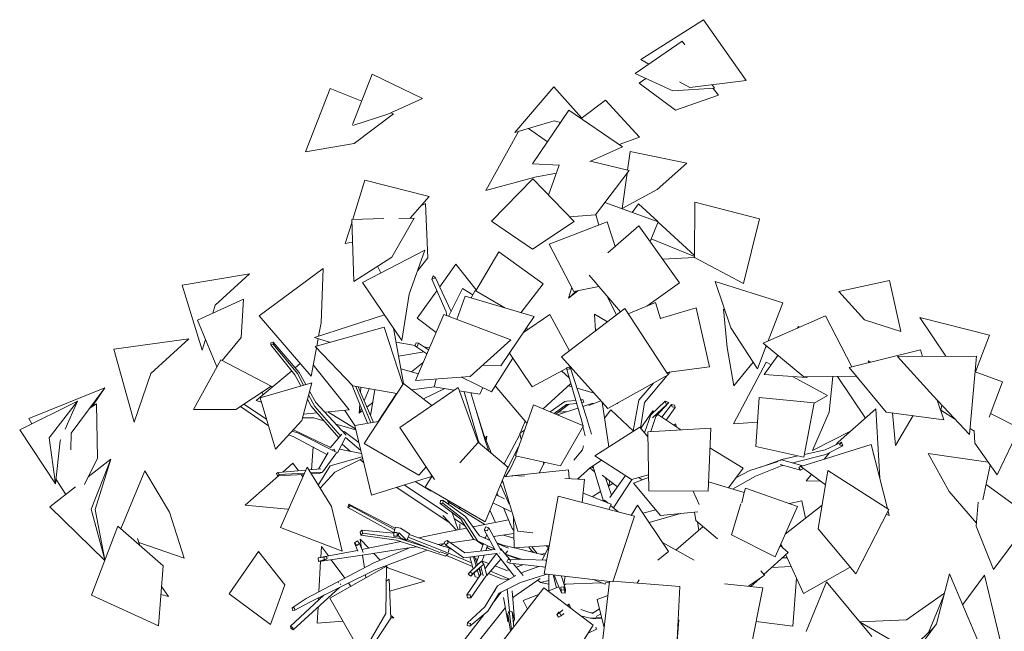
# Model space of a CAD drawing. Header units: millimetres. Extents: x -2624 to 101766, y -16 to 109490.
# Tile 113 of 153: x 71090 to 74920, y 74727 to 77108. Entities that reach past the tile are written whole.
import ezdxf

# ---------------------------------------------------------------- set-up
doc = ezdxf.new("R2010")
doc.units = ezdxf.units.MM
doc.header["$MEASUREMENT"] = 0
doc.layers.add('Nouveau_VRD _ Végétation.VRD', color=7, linetype='Continuous')

# ---------------------------------------------------------------- blocks, each defined once
blk = doc.blocks.new('Élément de coupe_1486')
at = {"layer": 'Nouveau_VRD _ Végétation.VRD', "color": 7, "linetype": 'Continuous', "lineweight": 15}
for p, q in [((73506.3, 76952.5), (73749.9, 77107.8)), ((73749.9, 77107.8), (73915.4, 76871)), ((73483.9, 76898), (73667, 77024.3)), ((73667, 77024.3), (73677.2, 77009.3)), ((73506.3, 76952.5), (73537.2, 76934.8)), ((72384.8, 76700), (72461.8, 76896)), ((72461.8, 76896), (72656.3, 76800.9)), ((73483.9, 76898), (73631, 76830.5)), ((73526.1, 76878.6), (73499.8, 76860.3)), ((73656.6, 76866.4), (73697.2, 76843.2)), ((73915.4, 76871), (73697.2, 76843.2)), ((72201.2, 76593.3), (72298.4, 76840.4)), ((72298.4, 76840.4), (72420.5, 76791)), ((73016.2, 76668.7), (73167.6, 76846.6)), ((73167.6, 76846.6), (73277.1, 76725)), ((73499.8, 76860.3), (73641.6, 76755.3)), ((73792.5, 76840.7), (73631, 76830.5)), ((73783.3, 76854.2), (73792.5, 76840.7)), ((73787.3, 76840.4), (73808.3, 76813.4)), ((72656.3, 76800.9), (72522.6, 76739.5)), ((73368.7, 76794), (73274.5, 76723.1)), ((73368.7, 76794), (73501.1, 76650.3)), ((73808.3, 76813.4), (73641.6, 76755.3)), ((73085.2, 76546.3), (73226.1, 76756.2)), ((73226.1, 76756.2), (73434.7, 76613.3)), ((72386, 76695.6), (72522.6, 76739.5)), ((72544.5, 76740.9), (72390.7, 76625.7)), ((72534.4, 76745), (72544.5, 76740.9)), ((73016.2, 76668.7), (73169.5, 76714.1)), ((73193.6, 76707.7), (73169.5, 76714.1)), ((73069.6, 76684.5), (73143.3, 76632.9)), ((72902.9, 76442.8), (73030, 76672.7)), ((73501.1, 76650.3), (73421.6, 76622.3)), ((72201.2, 76593.3), (72390.7, 76625.7)), ((73434.7, 76613.3), (73308.1, 76555.8)), ((73454.6, 76521.7), (73464.9, 76594.5)), ((73464.9, 76594.5), (73684.5, 76549.1)), ((73085.2, 76546.3), (73189.9, 76541.3)), ((73188.7, 76541.4), (73147.4, 76424.4)), ((73309.9, 76556.6), (73460.6, 76520.3)), ((73684.5, 76549.1), (73569.1, 76446.4)), ((72385.7, 76330.8), (72433, 76482.7)), ((72433, 76482.7), (72683, 76420)), ((72902.9, 76442.8), (73093.6, 76494.6)), ((73086, 76487.7), (72924.8, 76323.2)), ((73086, 76487.7), (73246.3, 76322.4)), ((73177.9, 76510.8), (73093.6, 76494.6)), ((73460.6, 76520.3), (73330.3, 76348.1)), ((73433.4, 76372.5), (73452.9, 76510.2)), ((73433.4, 76372.5), (73569.1, 76446.4)), ((72683, 76420), (72609.4, 76335.5)), ((72651, 76383.3), (72668, 76392.6)), ((72668, 76392.6), (72677.5, 76180.3)), ((73366.7, 76396.1), (73574.2, 76320.9)), ((73472.5, 76357.8), (73496.8, 76390.7)), ((73496.8, 76390.7), (73571.7, 76321.8)), ((73716.1, 76397.2), (73715.4, 76181.9)), ((73967.2, 76332.2), (73716.1, 76397.2)), ((72382.5, 76330.7), (72506.2, 76333.3)), ((72389.4, 76088.7), (72382.5, 76330.7)), ((72624.6, 76335.8), (72537.3, 76183.4)), ((72564.4, 76334.5), (72624.6, 76335.8)), ((73228.5, 76340.8), (73330.3, 76348.1)), ((73331.6, 76349.7), (73343, 76308.3)), ((73967.2, 76332.2), (73905.2, 76080.4)), ((72356.4, 76236.6), (72382.8, 76321.3)), ((72924.8, 76323.2), (73085.3, 76214.1)), ((73246.3, 76322.4), (73085.3, 76214.1)), ((73375.2, 76320.7), (73149.5, 76233.6)), ((73375.2, 76320.7), (73406, 76225.3)), ((73499, 76305.5), (73377.5, 76200.7)), ((73499, 76305.5), (73656, 76083.1)), ((73574.2, 76320.9), (73542, 76244.6)), ((73573.8, 76319.9), (73715.5, 76189.7)), ((73715.4, 76185.7), (73546.3, 76254.7)), ((72356.4, 76236.6), (72385, 76241.5)), ((73149.5, 76233.6), (73245.9, 76049.6)), ((72389.4, 76088.7), (72537.3, 76183.4)), ((72423.7, 76085.3), (72666.4, 76210.8)), ((72666.4, 76210.8), (72604.8, 76039)), ((72638.2, 76132.1), (72677.5, 76180.3)), ((72953.4, 76204.1), (72863.8, 76052.7)), ((72953.4, 76204.1), (73126.6, 76080.2)), ((73590.6, 76175.7), (73715.4, 76182.2)), ((73905.2, 76080.4), (73715.4, 76181.9)), ((72021, 75955.3), (72271, 76139.3)), ((72271, 76139.3), (72262.6, 75928)), ((72494.6, 76122), (72482.5, 76148.3)), ((72723.9, 76068.5), (72786.5, 76156.1)), ((72786.5, 76156.1), (72865.9, 76056.3)), ((71722.3, 76074.8), (71983.9, 76118.7)), ((71983.9, 76118.7), (71850.1, 75996)), ((72698.1, 76110.8), (72693.1, 76098.3)), ((72693.1, 76098.3), (72707.9, 76103.1)), ((72707.9, 76103.1), (72698.1, 76110.8)), ((72767.3, 75974.6), (72707.9, 76103.1)), ((73305.5, 76113), (73426.8, 75970.5)), ((71800.4, 75821.4), (71722.3, 76074.8)), ((72576.4, 75858.9), (72423.7, 76085.3)), ((72748.4, 75971.2), (72693.1, 76098.3)), ((72813, 76062), (72758, 75952.7)), ((72813, 76062), (72852.4, 76037.3)), ((73126.6, 76080.2), (73039.6, 75967.3)), ((73224.8, 76024.3), (73237.7, 76065.3)), ((73342.9, 76069.1), (73245.9, 76049.6)), ((73656, 76083.1), (73529.9, 75993)), ((73794.8, 76088.5), (74058.1, 76006.3)), ((73794.8, 76088.5), (73856.6, 75908.2)), ((74276.1, 76049.7), (74473.9, 76092.3)), ((74473.9, 76092.3), (74517.5, 75894.7)), ((72576.4, 75858.9), (72604.8, 76039)), ((72636.3, 75946), (72712.8, 76053)), ((72822.4, 76032.2), (72790.8, 75940.3)), ((72822.4, 76032.2), (73091.1, 75951.9)), ((72845.8, 76025.2), (72861.6, 76054)), ((72861.6, 76054), (72977.8, 75985.8)), ((73261.3, 76052.7), (73224.8, 76024.3)), ((73224.8, 76024.3), (73254.7, 76051.4)), ((73412.1, 75959.2), (73375.6, 76030.6)), ((74276.1, 76049.7), (74375.9, 75939.7)), ((71781.3, 75938.4), (71960.9, 76020.1)), ((71841.6, 75965.8), (71850.1, 75996)), ((71960.9, 76020.1), (71951.5, 75871.2)), ((73562.8, 76006.7), (73456.9, 75962.5)), ((73562.8, 76006.7), (73582.4, 75943.5)), ((73722, 75986.1), (73582, 75944.7)), ((73722, 75986.1), (73773.3, 75757.1)), ((74058.1, 76006.3), (74001.6, 75857.2)), ((72223.6, 75720.1), (72021, 75955.3)), ((72236.6, 75871), (72508.7, 75959.3)), ((72629.5, 75702.8), (72739.4, 75959.8)), ((72739.4, 75959.8), (73000.8, 75861.1)), ((72751.8, 75955.1), (72748.4, 75971.2)), ((72767.8, 75972.3), (72767.3, 75974.6)), ((73091.1, 75951.9), (72962.1, 75760.5)), ((73152.2, 75960), (73049.8, 75890.7)), ((73152.2, 75960), (73229.1, 75819.3)), ((73443.4, 75983.2), (73198, 75795.6)), ((73325.4, 75961), (73376.6, 75932.1)), ((73325.4, 75961), (73330.2, 75896.6)), ((73443.4, 75983.2), (73613, 75725)), ((73827.7, 75980.7), (73833, 75977)), ((73827.7, 75980.7), (73841.8, 75831.2)), ((73981.7, 75848.4), (74223.9, 75955.2)), ((74223.9, 75955.2), (74327, 75756.6)), ((74591, 75949), (74863, 75880.1)), ((74591, 75949), (74693.1, 75797.6)), ((71856.6, 75756), (71781.3, 75938.4)), ((72239.6, 75835.1), (72507.9, 75910.9)), ((72252.9, 75876.3), (72262.6, 75928)), ((72507.9, 75910.9), (72580.6, 75687.5)), ((72636.3, 75946), (72709.8, 75890.5)), ((73367.8, 75925.3), (73359.7, 75922)), ((73359.7, 75922), (73360.6, 75919.9)), ((73960.4, 75748.3), (73856.6, 75908.2)), ((74115, 75907.2), (74119.2, 75913.1)), ((74119.2, 75913.1), (74122.7, 75910.6)), ((74517.5, 75894.7), (74375.9, 75939.7)), ((71877.7, 75781.6), (71951.5, 75871.2)), ((72236.6, 75871), (72299.1, 75851.9)), ((72544, 75906.9), (72583.6, 75691.4)), ((73060.5, 75906.5), (73067.1, 75902.4)), ((74863, 75880.1), (74807.7, 75736.7)), ((71456.9, 75825.1), (71748.1, 75865.3)), ((71748.1, 75865.3), (71600.1, 75730.8)), ((71800.4, 75821.4), (71812.3, 75863.2)), ((72076.4, 75853.1), (72067, 75850.5)), ((72067, 75850.5), (72067, 75842)), ((72067, 75842), (72076.4, 75844.6)), ((72160.8, 75725.7), (72067, 75842)), ((72076.4, 75844.6), (72076.4, 75853.1)), ((72176.8, 75734.5), (72076.4, 75853.1)), ((72170.4, 75730.1), (72076.4, 75844.6)), ((72239.6, 75835.1), (72385.7, 75682)), ((72245.5, 75836.7), (72251.1, 75866.6)), ((72554, 75852.3), (72628, 75840)), ((72632.5, 75850.6), (72627.2, 75838.3)), ((72627.2, 75838.3), (72636.7, 75836.2)), ((72674.1, 75807.1), (72627.2, 75838.3)), ((72642, 75848.5), (72632.5, 75850.6)), ((72636.7, 75836.2), (72642, 75848.5)), ((72680.8, 75822.7), (72642, 75848.5)), ((72663.5, 75834.1), (72684.2, 75830.7)), ((73000.8, 75861.1), (72841.8, 75719.5)), ((73994.3, 75838), (73960.4, 75748.3)), ((73981.7, 75848.4), (74140.2, 75717.4)), ((73995.8, 75836.8), (73992.3, 75832.7)), ((74002.3, 75859.1), (74003.7, 75858.1)), ((71535.1, 75541.8), (71456.9, 75825.1)), ((72223.6, 75720.1), (72244.3, 75830.2)), ((72663.2, 75814.4), (72563.9, 75798.5)), ((72995, 75809.3), (73084.1, 75678.7)), ((73198, 75795.6), (73377.4, 75595)), ((73867.7, 75683.2), (73841.8, 75831.2)), ((73985.8, 75726.8), (74039, 75801.1)), ((74315.9, 75753.8), (74593.9, 75822.6)), ((74504.7, 75796.3), (74811.6, 75798.4)), ((74504.7, 75796.3), (74643.4, 75643.3)), ((74593.9, 75822.6), (74602.4, 75797)), ((74811.6, 75798.4), (74784.6, 75492.7)), ((71765.8, 75590.5), (71872.9, 75784.2)), ((71856.6, 75756), (71858.6, 75758.4)), ((71872.9, 75784.2), (72068.6, 75681.1)), ((72161.4, 75752.7), (72181.2, 75769.3)), ((72232, 75765), (72371.1, 75588.7)), ((72613.7, 75737.2), (72659.7, 75773.5)), ((72890.1, 75762.5), (72962.1, 75760.5)), ((73008.4, 75789.7), (72925.3, 75659)), ((73231.3, 75755.7), (73218.9, 75753.4)), ((73231.1, 75758.5), (73223, 75754.1)), ((73230.4, 75749), (73231.3, 75755.7)), ((73294.8, 75558.9), (73231.3, 75755.7)), ((73773.3, 75757.1), (73606.6, 75734.7)), ((73866.8, 75534.4), (73993.4, 75775.2)), ((73943.6, 75774.2), (73867.7, 75683.2)), ((73993.4, 75775.2), (74012.9, 75764.5)), ((74389.9, 75779.9), (74401.3, 75775)), ((74389.9, 75779.9), (74394, 75773.2)), ((71535.1, 75541.8), (71600.1, 75730.8)), ((72010.2, 75625.4), (72148.1, 75741.5)), ((72183.3, 75682.2), (72160.8, 75725.7)), ((72194.1, 75685.3), (72170.4, 75730.1)), ((72202.9, 75687.9), (72176.8, 75734.5)), ((72258.4, 75732), (72260.8, 75728.5)), ((72573, 75749.2), (72640.8, 75729.3)), ((72629.5, 75702.8), (72841.8, 75719.5)), ((72808.7, 75716.9), (72925.3, 75659)), ((73218.7, 75751.8), (73084.1, 75678.7)), ((73227.6, 75713.3), (73197.8, 75740.5)), ((73218.9, 75753.4), (73218, 75746.6)), ((73218, 75746.6), (73230.4, 75749)), ((73276.3, 75545.4), (73218, 75746.6)), ((73613, 75725), (73377.4, 75595)), ((73520.6, 75617.8), (73609.1, 75722.8)), ((73612.1, 75726.3), (73620.7, 75736.6)), ((73612.3, 75734.8), (73616.9, 75735.2)), ((73616.9, 75735.2), (73616.9, 75736.1)), ((73985.8, 75726.8), (74150.4, 75715.5)), ((74095.5, 75719.3), (74232, 75644.5)), ((74343.9, 75720.3), (74140.2, 75717.4)), ((74155.4, 75717.6), (74150.4, 75715.5)), ((74253.1, 75719), (74238.8, 75580.4)), ((74270.8, 75719.2), (74379.6, 75557.1)), ((74315.9, 75753.8), (74460.5, 75580.6)), ((74912.9, 75698.4), (74806.2, 75737.3)), ((72068.6, 75681.1), (71930.7, 75590.7)), ((72025.5, 75636.2), (72226, 75694.6)), ((72063.9, 75678.1), (72075.9, 75680.7)), ((72226, 75694.6), (72188, 75547.4)), ((72443.6, 75536.7), (72383.6, 75684.2)), ((72557.5, 75652.2), (72385.7, 75682)), ((72455.9, 75538.7), (72397.5, 75680)), ((72466.7, 75540.4), (72406.9, 75678.3)), ((72583.3, 75691.6), (72430.4, 75458.1)), ((72583.3, 75691.6), (72693.1, 75606.3)), ((72702.9, 75678.5), (72615.1, 75666.9)), ((72710.5, 75709.2), (72702.8, 75678.1)), ((72702.8, 75678.1), (72780.5, 75666)), ((72709.7, 75709.1), (72710.4, 75708.9)), ((73063.4, 75537), (72940.2, 75682.4)), ((73233.8, 75692.2), (73126.9, 75592.7)), ((73237.6, 75679), (73223.8, 75682.9)), ((73498.2, 75627.3), (73555.2, 75693.1)), ((74912.9, 75698.4), (74861.1, 75560.5)), ((71125.9, 75556), (71421.9, 75675.3)), ((71421.9, 75675.3), (71290.7, 75498.5)), ((71371.9, 75602.3), (71421.9, 75675.3)), ((72037, 75647.9), (72033.3, 75658)), ((72237.7, 75602.8), (72213.9, 75647.8)), ((72242.3, 75617.3), (72217.5, 75661.7)), ((72416, 75657.3), (72417.3, 75676.5)), ((72430.4, 75624.2), (72449.6, 75670.9)), ((72455, 75567.4), (72471.6, 75667.1)), ((72484.4, 75543.3), (72556.1, 75652.5)), ((72568.3, 75521.1), (72795.2, 75676.1)), ((72660.3, 75631.7), (72744.2, 75671.7)), ((72795.2, 75676.1), (72874.1, 75461.9)), ((72800.1, 75662.9), (72880.5, 75650.4)), ((72872, 75475.1), (72819.3, 75659.9)), ((72899.3, 75473.3), (72844.7, 75656)), ((72891.2, 75675.9), (72880.5, 75650.4)), ((73324.6, 75654), (73258, 75673.1)), ((74232, 75644.5), (74180.2, 75615.3)), ((74784.6, 75492.7), (74643.4, 75643.3)), ((71090.1, 75511.1), (71315.3, 75623.5)), ((71315.3, 75623.5), (71204.2, 75480.8)), ((71267.6, 75514.3), (71315.3, 75623.5)), ((71363.9, 75597.2), (71388.7, 75612.8)), ((71388.7, 75612.8), (71392.7, 75401.7)), ((72058, 75526.4), (71948.5, 75602.4)), ((72050.1, 75553.1), (71962.5, 75611.6)), ((72010.2, 75625.4), (72030.5, 75619.3)), ((72084.7, 75436), (72025.5, 75636.2)), ((72223.6, 75603.9), (72209.6, 75631.1)), ((72331.7, 75480.5), (72223.6, 75603.9)), ((72337.8, 75487.7), (72237.7, 75602.8)), ((72358.5, 75491.5), (72242.3, 75617.3)), ((72410.6, 75576.1), (72413, 75612)), ((72463.5, 75618.2), (72440.8, 75600.2)), ((73088.9, 75608.6), (73018.3, 75410.7)), ((73088.9, 75608.6), (73282.8, 75527.5)), ((73153.6, 75581.5), (73210.4, 75622.1)), ((73169.7, 75574.8), (73216.7, 75609.8)), ((73176, 75572.2), (73225, 75610.6)), ((73218.6, 75622.8), (73210.4, 75622.1)), ((73216.7, 75609.8), (73256.4, 75613.8)), ((73218.6, 75622.8), (73252.9, 75626.1)), ((73225, 75610.6), (73226.7, 75610.8)), ((73272.5, 75628), (73280.9, 75628.9)), ((73280.9, 75628.9), (73273.4, 75625.4)), ((73276.4, 75615.9), (73284.6, 75619.7)), ((73284.6, 75619.7), (73280.9, 75628.9)), ((73280.9, 75602.1), (73319.8, 75615.1)), ((73304.2, 75606.3), (73350.9, 75624.5)), ((73319.8, 75615.1), (73319.1, 75612.1)), ((73355.6, 75619.3), (73381.9, 75444.7)), ((73414.9, 75612.1), (73413.6, 75614.9)), ((73418.3, 75617.5), (73414.9, 75612.1)), ((73476.7, 75507.8), (73498.2, 75627.3)), ((73505.1, 75518.5), (73520.6, 75617.8)), ((73544.7, 75570.3), (73601, 75623.1)), ((73551.1, 75558.5), (73605.4, 75608.3)), ((73564, 75563.6), (73615.7, 75618.2)), ((73588.1, 75560.7), (73625.2, 75610.5)), ((73601, 75623.1), (73605.4, 75608.3)), ((73615.7, 75618.2), (73601, 75623.1)), ((73605.4, 75608.3), (73615.7, 75618.2)), ((73637.1, 75607.9), (73625.2, 75610.5)), ((73625.2, 75610.5), (73628.2, 75600.3)), ((73640.2, 75597.7), (73637.1, 75607.9)), ((73966.1, 75637.5), (73954, 75446.6)), ((74180.4, 75616.1), (73966.1, 75637.5)), ((74180.4, 75616.1), (74140.6, 75404.5)), ((74659.1, 75626.6), (74684.3, 75550.9)), ((74676.5, 75608), (74673.7, 75588.4)), ((71765.8, 75590.5), (71930.7, 75590.7)), ((72246.7, 75577.5), (72194.6, 75572.9)), ((72371.1, 75588.7), (72276.6, 75580.2)), ((72396.4, 75515.4), (72288.7, 75581.3)), ((72354.7, 75587.2), (72393.6, 75528.6)), ((72410.6, 75576.1), (72419.1, 75596.9)), ((72423.4, 75586.3), (72410.6, 75576.1)), ((72895.5, 75492), (72865.6, 75586.2)), ((73182.6, 75569.4), (73261.7, 75595.7)), ((73186.2, 75580.1), (73222.1, 75582.5)), ((73389.9, 75588.8), (73365.1, 75556.4)), ((73389.9, 75588.8), (73478.2, 75506.5)), ((73552.3, 75584.7), (73505.6, 75517.9)), ((73520.6, 75499.5), (73544.7, 75570.3)), ((73545.6, 75504.8), (73564, 75563.6)), ((73556.8, 75581.7), (73552.3, 75584.7)), ((73662, 75511.2), (73571.7, 75571.7)), ((73605.3, 75549.2), (73640.2, 75597.7)), ((73628.2, 75600.3), (73640.2, 75597.7)), ((74173.8, 75431.4), (74238.8, 75580.4)), ((74420.2, 75593.1), (74274, 75463.6)), ((74420.2, 75593.1), (74435.2, 75323.1)), ((74684.3, 75550.9), (74460.5, 75580.6)), ((74496.4, 75450.4), (74485.5, 75577.3)), ((74565.8, 75566.6), (74496.4, 75450.4)), ((74726.5, 75554.7), (74673.7, 75588.4)), ((74866.6, 75575.2), (74979.2, 75518)), ((71137.9, 75534.9), (71125.9, 75556)), ((72084.7, 75436), (72188, 75547.4)), ((72234.4, 75558.1), (72190.7, 75558)), ((72234.4, 75558.1), (72273.4, 75547)), ((72319.3, 75534), (72397.2, 75511.9)), ((72393.2, 75528.5), (72486.4, 75543.6)), ((72393.2, 75528.5), (72458.6, 75257.7)), ((73032.8, 75488.4), (73056.5, 75545.2)), ((73282.8, 75527.5), (73193.9, 75370.8)), ((73280, 75528.6), (73276.3, 75545.4)), ((73313.8, 75494.5), (73294.8, 75558.9)), ((73640.8, 75535.1), (73635, 75529.2)), ((73644.9, 75522.6), (73640.8, 75535.1)), ((73866.8, 75534.4), (73960, 75541.1)), ((71229.7, 75301.6), (71090.1, 75511.1)), ((71288.5, 75433.7), (71290.7, 75498.5)), ((72154, 75485.8), (72136.2, 75491.5)), ((72174, 75498.5), (72149.4, 75505.7)), ((72158.3, 75510.6), (72154.6, 75511.4)), ((72299.5, 75442.5), (72158.3, 75510.6)), ((72326.1, 75421.9), (72174, 75498.5)), ((72343.2, 75494.1), (72299.5, 75442.5)), ((72352.4, 75504.9), (72349.4, 75501.4)), ((72409.2, 75462.5), (72352.4, 75504.9)), ((72357.8, 75490), (72358.5, 75491.5)), ((72568.3, 75521.1), (72704, 75318.1)), ((72923.6, 75421.4), (72895.5, 75492)), ((72974.4, 75378.7), (73032.8, 75488.4)), ((73035.5, 75497.1), (73036.8, 75498.1)), ((73035.5, 75497.1), (73035.8, 75495.7)), ((73036.4, 75493.2), (73039.8, 75478)), ((73038.4, 75499.2), (73053.8, 75510.2)), ((73289.1, 75487.4), (73281, 75524.2)), ((73327.4, 75409.7), (73502.3, 75522)), ((73502.3, 75522), (73533.4, 75483.7)), ((73778.1, 75517.5), (73533, 75504.1)), ((73533, 75504.1), (73537.5, 75274)), ((73778.1, 75517.5), (73767.6, 75272.2)), ((74321.3, 75505.6), (74173.8, 75431.4)), ((74803.4, 75505.6), (74786.7, 75516.3)), ((74803.2, 75509.4), (74804.9, 75459)), ((74979.2, 75518), (74892, 75336.7)), ((71229.7, 75301.6), (71204.2, 75480.8)), ((71247.9, 75469.1), (71229.7, 75301.6)), ((71247.9, 75469.1), (71249.8, 75473.6)), ((72285.3, 75416), (72154, 75485.8)), ((72357.6, 75481), (72326.1, 75421.9)), ((72377.2, 75427.6), (72344, 75455.6)), ((72416.6, 75431.5), (72357.6, 75481)), ((72430.4, 75458.1), (72642.9, 75334.4)), ((72802.4, 75382.7), (72874.1, 75461.9)), ((72876.8, 75460.7), (72872, 75475.1)), ((72873.5, 75463.5), (72989.1, 75366.3)), ((72914.8, 75428.8), (72899.3, 75473.3)), ((72900.8, 75478.8), (72907.1, 75486.5)), ((72907.1, 75486.5), (72904.9, 75468.5)), ((73039.8, 75478), (73043.2, 75480.5)), ((73039.8, 75478), (73042.3, 75478)), ((73282.6, 75449.2), (73279, 75433)), ((74129.1, 75368.8), (74401.6, 75454.6)), ((74222.9, 75434), (74286.7, 75463.4)), ((74226.3, 75415), (74291.7, 75448.5)), ((74265.8, 75453.8), (74274, 75463.6)), ((74286.7, 75463.4), (74278.3, 75452.9)), ((74278.3, 75452.9), (74291.7, 75448.5)), ((74291.7, 75448.5), (74286.7, 75463.4)), ((74401.6, 75454.6), (74465.4, 75204.7)), ((74892, 75336.7), (74804.9, 75459)), ((72224.7, 75356.1), (72231.3, 75444.7)), ((72289.5, 75423.3), (72252.2, 75358.3)), ((72319.8, 75418.3), (72268.5, 75347)), ((72295.7, 75444.3), (72300.2, 75443.4)), ((72312.9, 75436.6), (72308.3, 75435.4)), ((72315.4, 75429.9), (72312.9, 75436.6)), ((72319.8, 75418.3), (72319.3, 75419.6)), ((72319.4, 75419.4), (72326.1, 75421.9)), ((72333.8, 75436.5), (72419.7, 75418.9)), ((72984.6, 75355.7), (73030.5, 75444.9)), ((73018.3, 75410.7), (73193.9, 75370.8)), ((73245.9, 75393.7), (73279, 75433)), ((73904.1, 75362.1), (73774.8, 75441.2)), ((74140.6, 75404.5), (73954, 75446.6)), ((74096.8, 75382.4), (74226.3, 75415)), ((74142.7, 75415.7), (74222.9, 75434)), ((74219.3, 75397.2), (74239.5, 75421.7)), ((74623.8, 75419.7), (74857.6, 75385.1)), ((74623.8, 75419.7), (74704.9, 75271.2)), ((71342.6, 75298.8), (71392.7, 75401.7)), ((71357, 75328.4), (71444.2, 75396.8)), ((71444.2, 75396.8), (71368.6, 75202.4)), ((71383.2, 75201.6), (71444.2, 75396.8)), ((72113.5, 75347.2), (72152.8, 75382)), ((72152.8, 75382), (72174.3, 75352.1)), ((72422.8, 75405.7), (72297.4, 75371.1)), ((72316.3, 75346.1), (72424.1, 75400.4)), ((72427.9, 75384.8), (72414.9, 75395.8)), ((72996.9, 75356.3), (73022.2, 75409.8)), ((73111.3, 75343.4), (73132, 75384.8)), ((73128.7, 75378.3), (73126, 75386.2)), ((73305.1, 75361.3), (73352.6, 75393.6)), ((73327.4, 75409.7), (73469.7, 75318.7)), ((73930.2, 75352.6), (74040.5, 75387.6)), ((73951.8, 75331.4), (74056.4, 75372.3)), ((73972.5, 75366), (74055.2, 75395.7)), ((74047.9, 75377), (74048.7, 75375.8)), ((74052.8, 75394.6), (74048.5, 75391.7)), ((74048.7, 75375.8), (74127.8, 75353.9)), ((74052.8, 75394.6), (74131.9, 75372.7)), ((74055.2, 75395.7), (74117, 75409.8)), ((74056.4, 75372.3), (74059, 75372.9)), ((74131.9, 75372.7), (74120.9, 75365.2)), ((74133.4, 75370.2), (74131.9, 75372.7)), ((74865.3, 75374.3), (74836, 75238.5)), ((71483.2, 75125.9), (71577.4, 75351.8)), ((71577.4, 75351.8), (71673.2, 75190.5)), ((72095.6, 75345.8), (72089.4, 75341)), ((72089.4, 75341), (72093.1, 75332.2)), ((72195.9, 75338), (72093.1, 75332.2)), ((72093.1, 75332.2), (72099.3, 75337)), ((72203.1, 75354.4), (72095.6, 75345.8)), ((72099.3, 75337), (72095.6, 75345.8)), ((72198.1, 75342.9), (72099.3, 75337)), ((72105.2, 75131.1), (72208.2, 75365.9)), ((72184.9, 75337.4), (72191.6, 75328.1)), ((72208.2, 75365.9), (72303, 75213.3)), ((72261.4, 75359.1), (72214.8, 75355.3)), ((72268.5, 75347), (72221.7, 75344.3)), ((72256.5, 75341.5), (72224.5, 75339.6)), ((72251.7, 75295.9), (72297.4, 75371.1)), ((72256.5, 75341.5), (72268.5, 75347)), ((72316.3, 75346.1), (72259.1, 75284)), ((72671.2, 75367.1), (72642.9, 75334.4)), ((72690.9, 75337.7), (72691.6, 75330)), ((72900.2, 75153.9), (72989.1, 75366.3)), ((72979.5, 75329.2), (72996.9, 75356.3)), ((73005.7, 75333.8), (73005.9, 75329.4)), ((73005.7, 75333.8), (73053.6, 75331.1)), ((73224.7, 75355.6), (73016.2, 75333.2)), ((73224.7, 75355.6), (73227.7, 75321.3)), ((73310, 75364.6), (73259.5, 75319.6)), ((73326.5, 75348.4), (73308.1, 75362.9)), ((73314.7, 75367.8), (73322.6, 75361.6)), ((73360.7, 75233.5), (73319.7, 75371.2)), ((73355.9, 75335.4), (73414.9, 75289.1)), ((73386.2, 75248.3), (73446.7, 75333.4)), ((73536.3, 75335.8), (73469.7, 75318.7)), ((73904.1, 75362.1), (73846.7, 75285.8)), ((73875.5, 75324), (73930.2, 75352.6)), ((74120.9, 75365.2), (74127.8, 75353.9)), ((74127.8, 75353.9), (74138.8, 75361.4)), ((74129.1, 75368.8), (74224.4, 75297.4)), ((74138.8, 75361.4), (74138.6, 75361.7)), ((74149.9, 75312.8), (74170.5, 75337.8)), ((74233.8, 75353.1), (74195.7, 75126.6)), ((74470.9, 75201.2), (74233.8, 75353.1)), ((71269.5, 75259.7), (71231.6, 75318.3)), ((71967.8, 75218), (72096.8, 75332.4)), ((72458.6, 75257.7), (72691.6, 75330)), ((72753.9, 75184.4), (72585.8, 75297.2)), ((72690, 75272.6), (72628.9, 75310.6)), ((72666.9, 75288.3), (72694.9, 75331.7)), ((72993.7, 75221.9), (72960.8, 75298.8)), ((72964.4, 75307.4), (72965.8, 75308)), ((72965.8, 75308), (72968.3, 75311.9)), ((72967.5, 75314.7), (73028.1, 75116.5)), ((73005.8, 75332.1), (72973.3, 75328.6)), ((73210.6, 75322.3), (73287.4, 75318)), ((73264.9, 75324.4), (73265.7, 75319.2)), ((73287.4, 75318), (73278.6, 75228.1)), ((73392.4, 75257.1), (73369.4, 75324.9)), ((73380.7, 75291.7), (73397.7, 75302.6)), ((73383.4, 75293.5), (73384.3, 75311.6)), ((73384.3, 75311.6), (73385, 75312.6)), ((73403.7, 75214.4), (73472.1, 75319.4)), ((73464.4, 75307.6), (73465.9, 75308.6)), ((73465.9, 75308.6), (73465.4, 75309.1)), ((73465.9, 75308.6), (73466.1, 75310.2)), ((73536.5, 75326.4), (73478, 75303.9)), ((73478, 75303.9), (73582.2, 75178.3)), ((73510.8, 75316.5), (73498.7, 75326.2)), ((73769.2, 75309.3), (73908.4, 75267)), ((73862.4, 75281), (73951.8, 75331.4)), ((74205.2, 75311.7), (74149.9, 75312.8)), ((74849, 75299), (74968.3, 75211.5)), ((71207.5, 75211.1), (71307.7, 75289.7)), ((72759.5, 75152), (72554.9, 75287.6)), ((72666.9, 75288.3), (72900.2, 75153.9)), ((72975.9, 75243.4), (72943.7, 75258)), ((72951.4, 75254.6), (72946.8, 75265.3)), ((73390.3, 75221.6), (73282.2, 75264.5)), ((73316.8, 75250.8), (73349.4, 75271.6)), ((73392.3, 75257.5), (73393.1, 75258.1)), ((73415.9, 75290.2), (73414.9, 75289.1)), ((73767.6, 75272.2), (73537.5, 75274)), ((73709.3, 75272.7), (73732.7, 75220.4)), ((73908.4, 75267), (73898.9, 75227.3)), ((73912.7, 75284.2), (73907.7, 75267.2)), ((74115.4, 75213.6), (73912.7, 75284.2)), ((74811.4, 75147.8), (74704.9, 75271.2)), ((72370.7, 75222), (72366.6, 75209)), ((72376.6, 75215.3), (72370.7, 75222)), ((72551, 75128.6), (72370.7, 75222)), ((72726.9, 75236.1), (72725.5, 75224.9)), ((72725.5, 75224.9), (72736, 75225.5)), ((72805.6, 75163.4), (72725.5, 75224.9)), ((72737.5, 75236.7), (72726.9, 75236.1)), ((72736, 75225.5), (72737.5, 75236.7)), ((72818.2, 75162.2), (72736, 75225.5)), ((72824.6, 75174.3), (72737.5, 75236.7)), ((72760.9, 75220), (72754.3, 75237.9)), ((72898.9, 75142.8), (72756.8, 75231.1)), ((72999.9, 75193.3), (72930.8, 75227.2)), ((73185.2, 75252.6), (73130.1, 74950.6)), ((73185.2, 75252.6), (73482.2, 75174.8)), ((73358.7, 75234.1), (73360.2, 75235.2)), ((73365, 75238.2), (73360.6, 75233.4)), ((73378.6, 75226.2), (73365, 75238.2)), ((73390.3, 75221.6), (73381.8, 75201.1)), ((73894.6, 75223.3), (73858.7, 75102.4)), ((74132, 75235.2), (74084.5, 75224.4)), ((74132, 75235.2), (74146.9, 75167.7)), ((74818.5, 75229.6), (74810.3, 75136)), ((71420.8, 75002.9), (71207.5, 75211.1)), ((71421.7, 75005.2), (71368.6, 75202.4)), ((71383.2, 75201.6), (71421.9, 75005.8)), ((71730, 75011.8), (71673.2, 75190.5)), ((71967.8, 75218), (72132.8, 75203)), ((72136.5, 75202.5), (72132.8, 75203)), ((72344.4, 75038.6), (72303, 75213.3)), ((72366.6, 75209), (72376.6, 75215.3)), ((72545.1, 75110.6), (72366.6, 75209)), ((72548.7, 75122.1), (72376.6, 75215.3)), ((72796.3, 75122.4), (72772.1, 75189.2)), ((72801.4, 75210.8), (72801.5, 75203.3)), ((72940.9, 75151.2), (72918.7, 75198.2)), ((73005.4, 75127), (72971.4, 75207.3)), ((73418.1, 75191.6), (73388.6, 75217.5)), ((73400.2, 75207.2), (73403.7, 75214.4)), ((73493.3, 75218.5), (73469.1, 75178.2)), ((73493.3, 75218.5), (73613.8, 75037.6)), ((73514.3, 75186.9), (73564.1, 75200)), ((73538.7, 75150.3), (73660.1, 75185.7)), ((73728, 75192.2), (73582.2, 75178.3)), ((73714.4, 75190.9), (73719.9, 75159.1)), ((74115.4, 75213.6), (74028.3, 75017.6)), ((74211.1, 75218.3), (74067, 75104.8)), ((74470.9, 75201.2), (74342.9, 74950.4)), ((74472.3, 75177.8), (74461.2, 75182.2)), ((74467.9, 75195.2), (74472.3, 75177.8)), ((72788.6, 75120.9), (72735.8, 75177.4)), ((72820.7, 75139.5), (72780.2, 75166.7)), ((72801.9, 75144.4), (72802.1, 75123.5)), ((72855, 75085.3), (72805.6, 75163.4)), ((72871.5, 75079.4), (72818.2, 75162.2)), ((72878.6, 75098.3), (72824.6, 75174.3)), ((72990.9, 75161.2), (72853.4, 75133.8)), ((72996.7, 75143.7), (72997.3, 75146.2)), ((73010.3, 75174.9), (73013.8, 75051.7)), ((73482.2, 75174.8), (73397.2, 74919.7)), ((73805, 75086.9), (73719.9, 75159.1)), ((73727.2, 75153), (73731.5, 75120)), ((71369.8, 74868.2), (71471.3, 75136.2)), ((71471.3, 75136.2), (71648.5, 74982.5)), ((72344.4, 75038.6), (72105.2, 75131.1)), ((72421.4, 75120.7), (72414.2, 75113.7)), ((72414.2, 75113.7), (72417.2, 75102)), ((72417.2, 75102), (72424.4, 75109)), ((72424.4, 75109), (72421.4, 75120.7)), ((72545.1, 75108.6), (72421.4, 75120.7)), ((72563.8, 75089.6), (72424.4, 75109)), ((72545.1, 75111.5), (72544.9, 75097.9)), ((72552.3, 75132.7), (72545.1, 75111.5)), ((72558.8, 75111.2), (72545.1, 75111.5)), ((72570.9, 75128.9), (72552.3, 75132.7)), ((72558.6, 75097.6), (72558.8, 75111.2)), ((72566.8, 75110.2), (72558.6, 75097.6)), ((72596, 75081.2), (72566.8, 75110.2)), ((72606.2, 75106.4), (72570.9, 75128.9)), ((72596, 75081.2), (72606.2, 75106.4)), ((72740.6, 75111.3), (72641.2, 75091)), ((72827.6, 75128.6), (72740.6, 75111.3)), ((72802.4, 75123.6), (72802.1, 75123.8)), ((72902.8, 75134), (72896.8, 75122.5)), ((72896.8, 75122.5), (72908.6, 75118.5)), ((72938.6, 75046.1), (72896.8, 75122.5)), ((72901.1, 75089.3), (72906.6, 75104.6)), ((72914.5, 75129.9), (72902.8, 75134)), ((72908.6, 75118.5), (72914.5, 75129.9)), ((72962.1, 75042.9), (72914.5, 75129.9)), ((73012.2, 75107.3), (72933.1, 75095.9)), ((73011.8, 75119.7), (73005.4, 75127)), ((73085.8, 75110.6), (73028.1, 75116.5)), ((73748.6, 75134.8), (73642.9, 75043.6)), ((74342.9, 74950.4), (74195.7, 75126.6)), ((74877.4, 74968.3), (74810.3, 75136)), ((74991.8, 75120.6), (74877.4, 74968.3)), ((71548.4, 75087.9), (71557.7, 75061.3)), ((71730, 75011.8), (71553.7, 75072.6)), ((72403.5, 75079.5), (72392.8, 75071.1)), ((72392.8, 75071.1), (72401.1, 75060.7)), ((72405.9, 75039.3), (72392.8, 75071.1)), ((72401.1, 75060.7), (72411.8, 75069)), ((72411.8, 75069), (72403.5, 75079.5)), ((72426.6, 75033.3), (72411.8, 75069)), ((72419.9, 75049.4), (72414.6, 75085.7)), ((72414.6, 75085.7), (72447.9, 75051.1)), ((72556.4, 75082.1), (72417.2, 75102)), ((72572.3, 75076.9), (72421.5, 75045.6)), ((72544.9, 75097.9), (72558.6, 75097.6)), ((72746.4, 75019.9), (72556.4, 75082.1)), ((72571.2, 75091), (72560.9, 75101.2)), ((72677.2, 75052.2), (72563.8, 75089.6)), ((72571.2, 75091), (72596, 75081.2)), ((72723.9, 75033.6), (72597.2, 75084.2)), ((72764.1, 75029.3), (72601.3, 75094.2)), ((72739.8, 75056.9), (72605.1, 75103.5)), ((72744, 75068.8), (72715.3, 75065.4)), ((72743.8, 75068.8), (72725.5, 75061.8)), ((72752.4, 75080.5), (72741.6, 75073.9)), ((72741.6, 75073.9), (72746.5, 75063.4)), ((72746.5, 75063.4), (72757.2, 75070)), ((72757.2, 75070), (72752.4, 75080.5)), ((72822.2, 75033.2), (72752.4, 75080.5)), ((72856.3, 75084.8), (72765.5, 75071.6)), ((72902.9, 75064.2), (72855, 75085.3)), ((72892.1, 75064.1), (72870.3, 75078.6)), ((72937.9, 75047.3), (72871.5, 75079.4)), ((72919.6, 75080.8), (72878.6, 75098.3)), ((72883.5, 75040), (72893.6, 75068.3)), ((72918.7, 75082.5), (72887.3, 75094.6)), ((72901.9, 75091.3), (72897.4, 75090.7)), ((72918.3, 75082.7), (72918.4, 75083)), ((72971.1, 75062.5), (72946.2, 75072)), ((72991, 75050.4), (72947.9, 75068.8)), ((73012.7, 75089.2), (72971.5, 75101.4)), ((73713.1, 75004.3), (73590.1, 75073.1)), ((74028.3, 75017.6), (73858.7, 75102.4)), ((73867.8, 75097.9), (73867.6, 75097.1)), ((74056.7, 75053.5), (74050.3, 75067.3)), ((71904.8, 74872.8), (72018.9, 75037.6)), ((72018.9, 75037.6), (72122.1, 74908.6)), ((72404.7, 75042.3), (72250.8, 75012.9)), ((72261.6, 75015), (72263.9, 75057)), ((72263.9, 75057), (72291, 75020.6)), ((72612.5, 75053.1), (72422.5, 75023.5)), ((72606.6, 75052.2), (72464.9, 74992.6)), ((72467.7, 75030.5), (72492.9, 75004.4)), ((72675.7, 75043), (72475.3, 74967.1)), ((72636.2, 75055.9), (72612.5, 75053.1)), ((72756.1, 75026.2), (72726, 75036.1)), ((72761.1, 75051.6), (72728.8, 75060.7)), ((72818.1, 75013.4), (72746.5, 75063.4)), ((72756.1, 75026.2), (72757, 75030.9)), ((72757.9, 75035.2), (72761.1, 75051.6)), ((72773.2, 75044.7), (72760.7, 75049.4)), ((72847.4, 74993.6), (72764.1, 75029.3)), ((72945.2, 75029.8), (72818.1, 75013.4)), ((72939.3, 75046.1), (72822.2, 75033.2)), ((72945.4, 75029.6), (72900.3, 74971.9)), ((72903.8, 75042.2), (72910.4, 75060.6)), ((72914, 75049.6), (72907.9, 75053.7)), ((72927.5, 75044.8), (72914, 75049.6)), ((73014.8, 74940.8), (72945.2, 75029.8)), ((72955.7, 75031.6), (72956.1, 75031.4)), ((72961.2, 75048.6), (72959.1, 75048.3)), ((72995.5, 75007.7), (72961.2, 75048.6)), ((72961.7, 75042.2), (72962.1, 75042.9)), ((73013.8, 75052), (72971.1, 75062.5)), ((72988.1, 75039.3), (72978.4, 75028)), ((73045, 75006.7), (72979, 75027.4)), ((72988.1, 75039.3), (72987.8, 75039.9)), ((73013.8, 75051.7), (73150.3, 75061.4)), ((73131.3, 75023.2), (73014.6, 75051.8)), ((73082.2, 75040.2), (73068.6, 75055.6)), ((73079.3, 75043.5), (73077.3, 75036.4)), ((73084.7, 75034.6), (73081.8, 75040.6)), ((73103, 75030.1), (73081.9, 75056.5)), ((73082.2, 75040.2), (73090, 75033.3)), ((73135, 75030.6), (73116.7, 75026.8)), ((73121.8, 75004.4), (73150.2, 75060.5)), ((73146.9, 75054), (73137.8, 75060.5)), ((73148.9, 75058), (73146.8, 75061.1)), ((73613.8, 75037.6), (73572.6, 75004.3)), ((74079, 75033.3), (73985, 74948.1)), ((74079, 75033.3), (74047.8, 75061.6)), ((72464.9, 74992.6), (72204, 74854.5)), ((72250.8, 75012.9), (72273.5, 75016.1)), ((72250.8, 75012.9), (72252.4, 74999.4)), ((72252.4, 74999.4), (72276.3, 75006.1)), ((72252.4, 74999.4), (72263.6, 75000.4)), ((72254.1, 74881.1), (72260.8, 75000.2)), ((72422.5, 75023.5), (72263.6, 75000.4)), ((72263.6, 75000.4), (72286, 75008.9)), ((72268.1, 75015.3), (72283.2, 75018.8)), ((72283.2, 75018.8), (72273.5, 75016.1)), ((72273.5, 75016.1), (72276.3, 75006.1)), ((72276.3, 75006.1), (72286, 75008.9)), ((72286, 75008.9), (72283.2, 75018.8)), ((72301.8, 75006), (72355, 74934.4)), ((72430.8, 74974.6), (72423.7, 75023.7)), ((72746.4, 75019.9), (72756.1, 75026.2)), ((72851, 74979.6), (72750.6, 75022.6)), ((72853.7, 74970.1), (72841.4, 75016.4)), ((72886, 75000.1), (72841.7, 74959)), ((72847, 75017.1), (72855.1, 75017.2)), ((72895.7, 74989), (72852, 74951.1)), ((72855.1, 75017.2), (72855.1, 75018.1)), ((72865.7, 74981.3), (72855.1, 75017.2)), ((72870.6, 74986.4), (72859.4, 75018.7)), ((72871.8, 75007.2), (72862.1, 75010.9)), ((72874.5, 74990.4), (72865, 74980.6)), ((72867.5, 74995.2), (72876.7, 75020.9)), ((72886, 75000.1), (72874.5, 74990.4)), ((72895.7, 74989), (72886, 75000.1)), ((72887.9, 74997.8), (72897.1, 75023.6)), ((72915.1, 74990.8), (72889, 75000.7)), ((72907.4, 74945), (72895.7, 74989)), ((72961.8, 75008.6), (72907.4, 74945)), ((73034.7, 75006.9), (72979.9, 75026.3)), ((72990.5, 75007.7), (72985.3, 74997.9)), ((72985.3, 74997.9), (72994.7, 74992.6)), ((72999.9, 75002.4), (72990.5, 75007.7)), ((73054.8, 75006.6), (72990.5, 75007.7)), ((72994.7, 74992.6), (72999.9, 75002.4)), ((73056.4, 74985.4), (72994.7, 74992.6)), ((73048.5, 74944.5), (73009.6, 74990.8)), ((73044, 75006.8), (73041.5, 75007.8)), ((73139.9, 75003.9), (73054.8, 75006.6)), ((73126.1, 75024.5), (73131.4, 75023.4)), ((73133.8, 75004.4), (73139.9, 75003.9)), ((74075.3, 75012.9), (74056.6, 75012.9)), ((74139.2, 74874), (74069.8, 75024.9)), ((74372.1, 75005.7), (74370.7, 75004.9)), ((74372.1, 75005.7), (74371.6, 75006.5)), ((71630.2, 74748.6), (71648.5, 74982.5)), ((72475.3, 74967.1), (72215.8, 74838.7)), ((72296.9, 74856.1), (72516.4, 74981.2)), ((72516.4, 74981.2), (72514.3, 74796.3)), ((72514.5, 74982), (72515.7, 74980.8)), ((72516.4, 74980), (72521.6, 74974.7)), ((72666.5, 74922.5), (72521.6, 74974.7)), ((72841.7, 74959), (72834.4, 74949.2)), ((72852, 74951.1), (72841.7, 74959)), ((72881.7, 74976.8), (72844.7, 74941.3)), ((72844.7, 74941.3), (72852, 74951.1)), ((72850.1, 74983.2), (72851.2, 74978.4)), ((72851.3, 74978.8), (72851.2, 74978.4)), ((72851.2, 74978.4), (72853.5, 74970)), ((72861.7, 74939.7), (72857.9, 74954)), ((72857.9, 74953.9), (72861.7, 74939.7)), ((72878.1, 74939.4), (72870.2, 74965.8)), ((72881.9, 74953.7), (72875.8, 74971.2)), ((72883.9, 74951), (72878.5, 74973.8)), ((72879.8, 74941.9), (72881.9, 74953.7)), ((72881.3, 74962.1), (72881.9, 74953.7)), ((72883.9, 74951), (72885, 74949.5)), ((72892.4, 74943.5), (72884.3, 74979.1)), ((72963.8, 74931.2), (72913.9, 74952.6)), ((72995.8, 74930.1), (72921.7, 74961.8)), ((72984.9, 74964.3), (72938.8, 74981.8)), ((72993.9, 74967.5), (72984.9, 74964.3)), ((73047, 74986.5), (73021.1, 74977.2)), ((73109.8, 74979.9), (73040.1, 74954.5)), ((73135, 74977.4), (73056.4, 74985.4)), ((73124.7, 74978.4), (73125, 74977.9)), ((73125, 74977.9), (73126.3, 74978.2)), ((73130.1, 74950.6), (73397.2, 74919.7)), ((73986.7, 74946), (73972.8, 74962.2)), ((74091, 74978.9), (74014.7, 74975)), ((74320.9, 74976.7), (74139.2, 74874)), ((74707.2, 74950.5), (74656, 74756.4)), ((74707.2, 74950.5), (74824.1, 74675.7)), ((72331.9, 74915.4), (72328.6, 74917.7)), ((72369.6, 74914.8), (72378.6, 74902.6)), ((72436.5, 74935.7), (72434.8, 74947.1)), ((72515.8, 74922.9), (72527, 74929.6)), ((72527, 74929.6), (72533.6, 74778.9)), ((72666.5, 74922.5), (72529, 74883.5)), ((72885.6, 74950.3), (72829.5, 74869.2)), ((72834.4, 74949.2), (72844.7, 74941.3)), ((72903.2, 74942.1), (72844.6, 74857.3)), ((72861.7, 74939.7), (72876.5, 74937.1)), ((72903, 74942.4), (72907.4, 74945)), ((72903.2, 74942.1), (72903.1, 74942.4)), ((73020.5, 74944), (72949, 74903.7)), ((73038.1, 74916.7), (72955, 74876)), ((72963.8, 74931.2), (72992.7, 74928.3)), ((73114.4, 74932.5), (73012.6, 74861.1)), ((73140.8, 74949.3), (73038.1, 74916.7)), ((73105.9, 74926.5), (73115.3, 74916.8)), ((73115.3, 74916.8), (73148.4, 74925.2)), ((73148.6, 74911.3), (73115.3, 74916.8)), ((73148.2, 74948.5), (73148.8, 74885.4)), ((73165, 74946.5), (73178.7, 74896.8)), ((73168.6, 74946.1), (73180.1, 74918.2)), ((73180.1, 74918.2), (73197.8, 74877.1)), ((73196.7, 74942.9), (73200.9, 74929.8)), ((73200.9, 74929.8), (73213.1, 74889.7)), ((73211.4, 74941.2), (73206.8, 74910.6)), ((73206.8, 74910.6), (73355.5, 74915.5)), ((73367.1, 74911.1), (73321.2, 74928.5)), ((73350.9, 74632), (73384.3, 74921.2)), ((73367.1, 74911.1), (73369.1, 74916)), ((73368.5, 74916), (73383.7, 74916.5)), ((73397.9, 74921.7), (73658.1, 74901)), ((73400.3, 74921.5), (73399.1, 74925.4)), ((73499.3, 74927.2), (73492.5, 74914.2)), ((73986.7, 74946), (73925.1, 74902.3)), ((73968.5, 74933.1), (73933.6, 74901.5)), ((74097.3, 74746.9), (74111.6, 74934.1)), ((74228.4, 74919.7), (74149.7, 74726)), ((74228.4, 74919.7), (74405.3, 74707.2)), ((74843.2, 74946.3), (74758.1, 74830.9)), ((74843.2, 74946.3), (74910.1, 74666)), ((71669.2, 74862.2), (71642.2, 74901.8)), ((72065.6, 74753.2), (72122.1, 74908.6)), ((72333.8, 74897.1), (72154.4, 74732.9)), ((72338.3, 74910.8), (72337.4, 74911.4)), ((72339, 74907.5), (72338.3, 74910.8)), ((72949, 74903.7), (72900, 74822.4)), ((72955, 74876), (72911.4, 74805.7)), ((72963.3, 74880.1), (72934.2, 74842.5)), ((72939.1, 74887.7), (72935.4, 74881)), ((72949, 74903.7), (72939.1, 74887.7)), ((72968.2, 74687.2), (73128.8, 74896.3)), ((72985.9, 74891.1), (72995.4, 74806.5)), ((73006.3, 74885.2), (73015.1, 74772.6)), ((73128.8, 74896.3), (73320.2, 74750.8)), ((73145, 74884), (73187.8, 74900.3)), ((73206.8, 74900.5), (73195.2, 74899.4)), ((73195.2, 74899.4), (73196.2, 74887.8)), ((73196.2, 74887.8), (73207.8, 74888.9)), ((73197.8, 74877.1), (73196.2, 74887.8)), ((73197.8, 74877.1), (73211.7, 74876.1)), ((73207.8, 74888.9), (73206.8, 74900.5)), ((73213.1, 74889.7), (73206.8, 74900.5)), ((73207.6, 74907.8), (73215.6, 74910.9)), ((73211.7, 74876.1), (73207.8, 74888.9)), ((73211.7, 74876.1), (73213.1, 74889.7)), ((73643.6, 74626.8), (73658.1, 74901)), ((73980.1, 74896.8), (73831.6, 74911.7)), ((73980.1, 74896.8), (73920, 74588.8)), ((74539.7, 74772.3), (74687.4, 74875.6)), ((74687.4, 74875.6), (74539.8, 74771.9)), ((71369.8, 74868.2), (71630.2, 74748.6)), ((71669.2, 74862.2), (71639.7, 74869.9)), ((71904.8, 74872.8), (72065.6, 74753.2)), ((72273.5, 74867.2), (72142.9, 74747.7)), ((72204, 74854.5), (72150.1, 74818.5)), ((72215.8, 74838.7), (72160.7, 74809.1)), ((72252.3, 74847.8), (72252.8, 74857)), ((72421.7, 74636.3), (72296.9, 74856.1)), ((72842.2, 74869.5), (72829.5, 74869.2)), ((72829.5, 74869.2), (72831.9, 74857)), ((72831.9, 74857), (72844.6, 74857.3)), ((72844.6, 74857.3), (72842.2, 74869.5)), ((72972.2, 74858.3), (72989.4, 74764.9)), ((73012.6, 74861.1), (73008.6, 74856)), ((73048.8, 74847.3), (73108.7, 74870.1)), ((73048.8, 74847.3), (73065.5, 74813.8)), ((73377.9, 74866), (73336.5, 74850.4)), ((73363.4, 74740.2), (73336.5, 74850.4)), ((74685, 74866.6), (74625.5, 74722.1)), ((72159.4, 74819), (72150.1, 74818.5)), ((72150.1, 74818.5), (72151.4, 74808.7)), ((72151.4, 74808.7), (72160.7, 74809.1)), ((72160.7, 74809.1), (72159.4, 74819)), ((72247.4, 74759.1), (72250.8, 74821.1)), ((72979.3, 74819.5), (72754.8, 74538.6)), ((72900, 74822.4), (72832.3, 74760.6)), ((72911.4, 74805.7), (72841.6, 74746.6)), ((72993.4, 74807.1), (72989.5, 74794.4)), ((73006.2, 74803.1), (72993.4, 74807.1)), ((72993.4, 74807.1), (73003.3, 74732.8)), ((73015.1, 74772.6), (73006.2, 74803.1)), ((73006.2, 74803.1), (73012.6, 74745)), ((73189, 74802.9), (73179.2, 74792.9)), ((73189.9, 74799.1), (73179.2, 74792.9)), ((73203.3, 74811.3), (73189.9, 74799.1)), ((73196.6, 74788), (73189.9, 74799.1)), ((73227.2, 74832.9), (73216.7, 74829.5)), ((73227.2, 74832.9), (73220.4, 74826.7)), ((73232.9, 74819.2), (73227.2, 74832.9)), ((73232.9, 74819.2), (73231.6, 74818.1)), ((73231.8, 74818), (73232.9, 74819.2)), ((73272.9, 74812), (73311.9, 74799.2)), ((73311.9, 74799.2), (73321.3, 74799.6)), ((73316.7, 74796.7), (73345.2, 74814.7)), ((72348, 74766.1), (72247.4, 74759.1)), ((72421.7, 74636.3), (72514.3, 74796.3)), ((72450.5, 74653), (72533.6, 74778.9)), ((72545, 74779.8), (72533.2, 74788.3)), ((72545, 74779.8), (72533.6, 74779)), ((72894.9, 74791.7), (72690.2, 74527.4)), ((72832.3, 74760.6), (72830.7, 74749.8)), ((72843.3, 74757.4), (72832.3, 74760.6)), ((72989.4, 74764.9), (72989.5, 74794.4)), ((72989.4, 74764.9), (72994.4, 74762.5)), ((72989.5, 74794.4), (72999.7, 74728.2)), ((73010.4, 74764.5), (73015.1, 74772.6)), ((73179.2, 74792.9), (73185.9, 74781.8)), ((73185.9, 74781.8), (73196.6, 74788)), ((73206.4, 74796.5), (73196.6, 74788)), ((73277.4, 74786.4), (73309, 74777.7)), ((73309, 74777.7), (73353.5, 74780.6)), ((73309, 74777.7), (73328.3, 74775.8)), ((73328.3, 74775.8), (73354.1, 74778.2)), ((73332.9, 74784.4), (73350, 74795.2)), ((73654.5, 74771.2), (73646, 74672.2)), ((74097.3, 74746.9), (73954.4, 74764.9)), ((74539.7, 74772.3), (74358, 74764)), ((74358, 74764), (74539.8, 74771.9)), ((74570.5, 74640.8), (74358.8, 74763.1)), ((72142.9, 74747.7), (72144.7, 74739.8)), ((72152.5, 74740.8), (72142.9, 74747.7)), ((72144.7, 74739.8), (72154.4, 74732.9)), ((72154.4, 74732.9), (72152.5, 74740.8)), ((72830.7, 74749.8), (72841.6, 74746.6)), ((72841.6, 74746.6), (72843.3, 74757.4)), ((73191.8, 74547.6), (73320.2, 74750.8)), ((73301, 74720.4), (73334.1, 74735.9)), ((73331.3, 74742.7), (73334.1, 74735.9)), ((74536.6, 74595), (74656, 74756.4)), ((74643.4, 74739.4), (74593.3, 74691))]:
    blk.add_line(p, q, dxfattribs=at)

msp = doc.modelspace()

# ---------------------------------------------------------------- block references
at = {"layer": 'Nouveau_VRD _ Végétation.VRD', "lineweight": 0}
msp.add_blockref('Élément de coupe_1486', (0, 0), dxfattribs=at)

doc.saveas('drawing.dxf')
